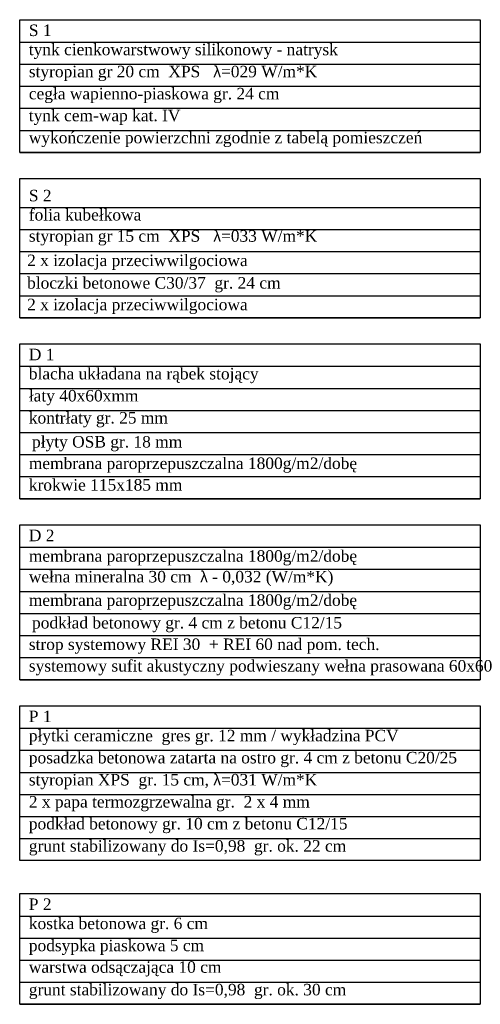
# Model space of a CAD drawing. Header units: millimetres. Extents: x -6697 to 21546, y -3389 to 18959.
# Tile 136 of 153: x 10547 to 11075, y -2133 to -1003. Entities that reach past the tile are written whole.
import ezdxf

# ---------------------------------------------------------------- set-up
doc = ezdxf.new("R2010")
doc.units = ezdxf.units.MM
doc.styles.add('SCIANY-100', font='ROMANS.SHX')

msp = doc.modelspace()

# ---------------------------------------------------------------- linework, layer by layer
for p, q in [((10547.17, -1029.18), (11075.37, -1029.18)), ((10547.17, -1054.5), (11075.37, -1054.5)), ((10547.17, -1079.83), (11075.37, -1079.83)), ((10547.17, -1105.15), (11075.37, -1105.15)), ((10547.17, -1130.48), (11075.37, -1130.48)), ((10547.17, -1130.48), (11075.37, -1130.48)), ((10547.17, -1155.81), (11075.37, -1155.81)), ((10547.17, -1218.88), (11075.37, -1218.88)), ((10547.17, -1244.21), (11075.37, -1244.21)), ((10547.17, -1269.53), (11075.37, -1269.53)), ((10547.17, -1294.86), (11075.37, -1294.86)), ((10547.17, -1320.18), (11075.37, -1320.18)), ((10547.17, -1320.18), (11075.37, -1320.18)), ((10547.17, -1345.51), (11075.37, -1345.51)), ((10547.17, -1401.22), (11075.37, -1401.22)), ((10547.17, -1426.55), (11075.37, -1426.55)), ((10547.17, -1451.88), (11075.37, -1451.88)), ((10547.17, -1477.2), (11075.37, -1477.2)), ((10547.17, -1502.53), (11075.37, -1502.53)), ((10547.17, -1527.85), (11075.37, -1527.85)), ((10547.17, -1553.18), (11075.37, -1553.18)), ((10547.17, -1553.18), (11075.37, -1553.18)), ((10547.17, -1608.9), (11075.37, -1608.9)), ((10547.17, -1634.22), (11075.37, -1634.22)), ((10547.17, -1659.55), (11075.37, -1659.55)), ((10547.17, -1684.87), (11075.37, -1684.87)), ((10547.17, -1710.2), (11075.37, -1710.2)), ((10547.17, -1735.53), (11075.37, -1735.53)), ((10547.17, -1760.85), (11075.37, -1760.85)), ((10547.17, -1760.85), (11075.37, -1760.85)), ((10547.17, -1816.57), (11075.37, -1816.57)), ((10547.17, -1841.89), (11075.37, -1841.89)), ((10547.17, -1867.22), (11075.37, -1867.22)), ((10547.17, -1892.54), (11075.37, -1892.54)), ((10547.17, -1917.87), (11075.37, -1917.87)), ((10547.17, -1943.2), (11075.37, -1943.2)), ((10547.17, -2032.1), (11075.37, -2032.1)), ((10547.17, -2057.43), (11075.37, -2057.43)), ((10547.17, -2082.75), (11075.37, -2082.75)), ((10547.17, -2108.08), (11075.37, -2108.08)), ((10547.17, -2133.41), (11075.37, -2133.41))]:
    msp.add_line(p, q)
for points in [[(10547.17, -1003.46), (11075.37, -1003.46), (11075.37, -1155.81), (10547.17, -1155.81)], [(10547.17, -1185.81), (11075.37, -1185.81), (11075.37, -1345.51), (10547.17, -1345.51)], [(10547.17, -1375.51), (11075.37, -1375.51), (11075.37, -1553.18), (10547.17, -1553.18)], [(10547.17, -1583.18), (11075.37, -1583.18), (11075.37, -1760.85), (10547.17, -1760.85)], [(10547.17, -1790.85), (11075.37, -1790.85), (11075.37, -1968.52), (10547.17, -1968.52)], [(10547.17, -2006.39), (11075.37, -2006.39), (11075.37, -2133.41), (10547.17, -2133.41)]]:
    msp.add_lwpolyline(points, close=True)

# ---------------------------------------------------------------- texts
at = {"char_height": 13.2, "attachment_point": 1, "style": 'SCIANY-100'}
for s, insert, width in [('{\\fTimes New Roman|b0|i0|c238|p18;S 1}', (10557.64, -1009.01), 334.629), ('{\\fTimes New Roman|b0|i0|c238|p18;tynk cienkowarstwowy silikonowy - natrysk}', (10557.64, -1031.02), 434.8638), ('\\A1;{\\fTimes New Roman|b0|i0|c238|p18;styropian gr 20 cm  XPS   \\fSymbol|b0|i0|c2|p18;l\\fTimes New Roman|b0|i0|c238|p18;=029 W/m*K}', (10557.64, -1056.35), 629.0933), ('{\\fTimes New Roman|b0|i0|c238|p18;cegła wapienno-piaskowa gr. 24 cm}', (10557.64, -1081.67), 434.8638), ('{\\fTimes New Roman|b0|i0|c238|p18;tynk cem-wap kat. IV}', (10557.64, -1106.8), 434.8638), ('{\\fTimes New Roman|b0|i0|c238|p18;wykończenie powierzchni zgodnie z tabelą pomieszczeń}', (10557.64, -1132.13), 489.2021), ('{\\fTimes New Roman|b0|i0|c238|p18;S 2}', (10557.64, -1198.71), 334.629), ('{\\fTimes New Roman|b0|i0|c238|p18;folia kubełkowa}', (10557.64, -1220.73), 434.8638), ('\\A1;{\\fTimes New Roman|b0|i0|c238|p18;styropian gr 15 cm  XPS   \\fSymbol|b0|i0|c2|p18;l\\fTimes New Roman|b0|i0|c238|p18;=033 W/m*K}', (10557.64, -1245.05), 629.0933), ('{\\fTimes New Roman|b0|i0|c238|p18;2 x izolacja przeciwwilgociowa }', (10555.65, -1273.04), 434.8638), ('{\\fTimes New Roman|b0|i0|c238|p18;bloczki betonowe C30/37  gr. 24 cm}', (10555.65, -1298.86), 434.8638), ('{\\fTimes New Roman|b0|i0|c238|p18;2 x izolacja przeciwwilgociowa }', (10555.65, -1323.7), 434.8638), ('{\\fTimes New Roman|b0|i0|c238|p18;D 1}', (10557.64, -1381.06), 334.629), ('{\\fTimes New Roman|b0|i0|c238|p18;blacha układana na rąbek stojący}', (10557.64, -1403.07), 434.8638), ('{\\fTimes New Roman|b0|i0|c238|p18;łaty 40x60xmm}', (10557.64, -1428.4), 434.8638), ('{\\fTimes New Roman|b0|i0|c238|p18;kontrłaty gr. 25 mm}', (10557.64, -1453.72), 434.8638), ('{\\fTimes New Roman|b0|i0|c238|p18;płyty OSB gr. 18 mm}', (10561.31, -1481.24), 334.629), ('{\\fTimes New Roman|b0|i0|c238|p18;membrana paroprzepuszczalna 1800g/m2/dobę}', (10557.64, -1505.92), 449.9135), ('{\\fTimes New Roman|b0|i0|c238|p18;krokwie 115x185 mm}', (10557.64, -1530.7), 334.629), ('{\\fTimes New Roman|b0|i0|c238|p18;D 2}', (10557.64, -1588.73), 334.629), ('{\\fTimes New Roman|b0|i0|c238|p18;membrana paroprzepuszczalna 1800g/m2/dobę}', (10557.64, -1612.29), 449.9135), ('\\A1;{\\fTimes New Roman|b0|i0|c238|p18;wełna mineralna 30 cm \\fSymbol|b0|i0|c2|p18; l\\fTimes New Roman|b0|i0|c238|p18; - 0,032 (W/m*K)}', (10557.64, -1636.07), 629.0933), ('{\\fTimes New Roman|b0|i0|c238|p18;membrana paroprzepuszczalna 1800g/m2/dobę}', (10557.64, -1662.94), 449.9135), ('{\\fTimes New Roman|b0|i0|c238|p18;podkład betonowy gr. 4 cm z betonu C12/15}', (10561.31, -1688.91), 372.5276), ('{\\fTimes New Roman|b0|i0|c238|p18;strop systemowy \\C1;\\c255;REI 30\\C256;  + \\C1;\\c255;REI 60\\C256; nad pom. tech.}', (10557.64, -1713.59), 449.9135), ('{\\fTimes New Roman|b0|i0|c238|p18;systemowy sufit akustyczny podwieszany wełna prasowana 60x60 }', (10557.64, -1738.37), 526.9299), ('{\\fTimes New Roman|b0|i0|c238|p18;P 1}', (10557.64, -1796.4), 334.629), ('{\\fTimes New Roman|b0|i0|c238|p18;płytki ceramiczne  gres gr. 12 mm / wykładzina PCV}', (10557.64, -1818.41), 434.8638), ('\\A1;{\\fTimes New Roman|b0|i0|c238|p18;posadzka betonowa zatarta na ostro gr. 4 cm z betonu C20/25 }', (10557.64, -1843.74), 629.0933), ('{\\fTimes New Roman|b0|i0|c238|p18;styropian XPS  gr. 15 cm, \\A1;\\fSymbol|b0|i0|c2|p18;l\\fTimes New Roman|b0|i0|c238|p18;=031 W/m*K}', (10557.64, -1869.06), 434.8638), ('{\\fTimes New Roman|b0|i0|c238|p18;2 x papa termozgrzewalna gr.  2 x 4 mm}', (10557.64, -1894.39), 434.8638), ('{\\fTimes New Roman|b0|i0|c238|p18;podkład betonowy gr. 10 cm z betonu C12/15}', (10557.64, -1919.52), 434.8638), ('{\\fTimes New Roman|b0|i0|c238|p18;grunt stabilizowany do Is=0,98  gr. ok. 22 cm}', (10557.64, -1945.04), 434.8638), ('{\\fTimes New Roman|b0|i0|c238|p18;P 2}', (10557.64, -2011.94), 334.629), ('{\\fTimes New Roman|b0|i0|c238|p18;kostka betonowa gr. 6 cm}', (10557.64, -2033.95), 434.8638), ('\\A1;{\\fTimes New Roman|b0|i0|c238|p18;podsypka piaskowa 5 cm}', (10557.64, -2059.27), 629.0933), ('\\A1;{\\fTimes New Roman|b0|i0|c238|p18;warstwa odsączająca 10 cm}', (10557.64, -2084.03), 629.0933), ('{\\fTimes New Roman|b0|i0|c238|p18;grunt stabilizowany do Is=0,98  gr. ok. 30 cm}', (10557.64, -2109.93), 434.8638)]:
    msp.add_mtext(s, dxfattribs=dict(at, insert=insert, width=width))

doc.saveas('drawing.dxf')
